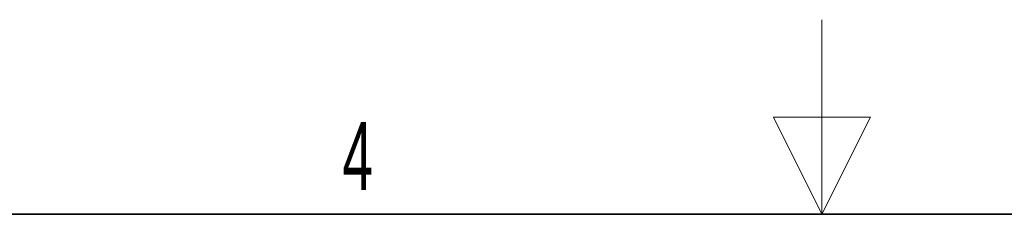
# Paper-space layout 'Blatt2' of a CAD drawing. Header units: millimetres. Extents: x 5 to 418, y 2 to 292.
# Tile 88 of 112: x 176 to 226, y 282 to 292. Entities that reach past the tile are written whole.
import ezdxf

# ---------------------------------------------------------------- set-up
doc = ezdxf.new("R2010")
doc.units = ezdxf.units.MM
doc.layers.add('SLD-0', color=7, linetype='Continuous')
doc.styles.add('SLDTEXTSTYLE0', font='TXT', dxfattribs={"width": 0.605})

psp = doc.layouts.new('Blatt2')

# ---------------------------------------------------------------- linework, layer by layer
at = {"layer": 'SLD-0', "lineweight": 18}
for p, q in [((217, 292.5), (217, 282.5)), ((219.5, 287.5), (214.5, 287.5)), ((214.5, 287.5), (217, 282.5)), ((217, 282.5), (219.5, 287.5))]:
    psp.add_line(p, q, dxfattribs=at)
at = {"layer": 'SLD-0', "lineweight": 35}
psp.add_line((408, 282.5), (26, 282.5), dxfattribs=at)

# ---------------------------------------------------------------- texts
at = {"layer": 'SLD-0', "insert": (193.103, 287.243), "char_height": 3.5, "attachment_point": 2, "style": 'SLDTEXTSTYLE0'}
psp.add_mtext('4', dxfattribs=at)

doc.saveas('drawing.dxf')
